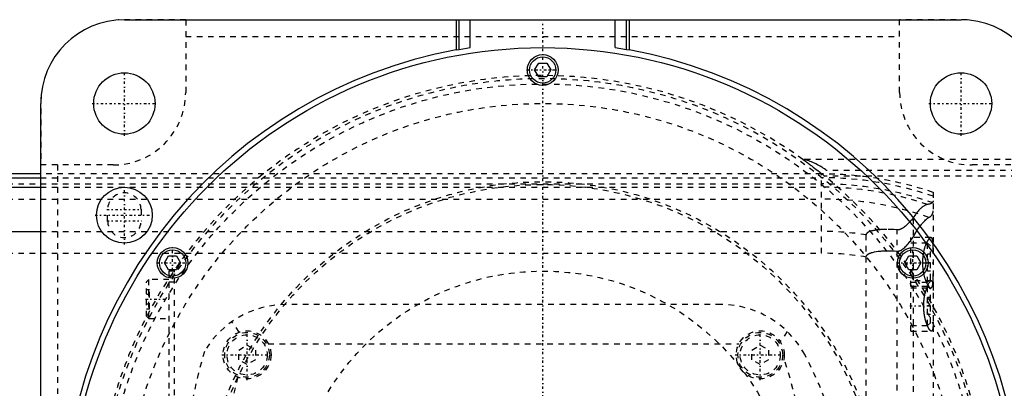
# Model space of a CAD drawing. Extents: x -502 to 174, y -90 to 90.
# Tile 12 of 13: x -94 to 83, y 24 to 90. Entities that reach past the tile are written whole.
import ezdxf

# ---------------------------------------------------------------- set-up
doc = ezdxf.new("R2010")
doc.units = 0
doc.linetypes.add('CENTER', pattern=[1.5, 0.45, -0.5, 0.05, -0.5])
doc.linetypes.add('DASHED', pattern=[2, 1, -1])
for name, color, linetype in [('AM_0', 7, 'CONTINUOUS'), ('AM_3', 7, 'DASHED'), ('AM_7', 7, 'CENTER')]:
    doc.layers.add(name, color=color, linetype=linetype)

msp = doc.modelspace()

# ---------------------------------------------------------------- linework, layer by layer
at = {"layer": 'AM_0', "color": 7, "linetype": 'CONTINUOUS'}
for p, q in [((-75, 90), (75, 90)), ((-15.5, 90), (-15.5, 84.59)), ((-15, 84.68), (-15, 90)), ((-13, 85.01), (-13, 90)), ((13, 85.01), (13, 90)), ((15, 84.68), (15, 90)), ((15.5, 90), (15.5, 84.59)), ((-15, 84.68), (-13, 85.01)), ((13, 85.01), (15, 84.68)), ((-15.5, 84.59), (-15, 84.68)), ((15, 84.68), (15.5, 84.59)), ((-1.44, 81), (-0.72, 82.25)), ((-0.72, 82.25), (0.72, 82.25)), ((0.72, 82.25), (1.44, 81)), ((-0.72, 79.75), (-1.44, 81)), ((0.72, 79.75), (-0.72, 79.75)), ((1.44, 81), (0.72, 79.75)), ((-90, -75), (-90, 75)), ((-90, 62.39), (-240, 62.39)), ((-240, 61.72), (-90, 61.72)), ((-240, 60.02), (-90, 60.02)), ((-240, 52.11), (-90, 52.11)), ((-67.79, 46.46), (-67.07, 47.71)), ((-67.07, 47.71), (-65.63, 47.71)), ((-65.63, 47.71), (-64.91, 46.46)), ((64.91, 46.46), (65.63, 47.71)), ((65.63, 47.71), (67.07, 47.71)), ((67.07, 47.71), (67.79, 46.46)), ((-67.07, 45.21), (-67.79, 46.46)), ((-64.91, 46.46), (-65.63, 45.21)), ((65.63, 45.21), (64.91, 46.46)), ((67.79, 46.46), (67.07, 45.21)), ((-65.63, 45.21), (-67.07, 45.21)), ((67.07, 45.21), (65.63, 45.21))]:
    msp.add_line(p, q, dxfattribs=at)
for centre, radius in [((0, 0), 85), ((0, 81), 2.75), ((0, 81), 2.35), ((-75, 75), 5.5), ((75, 75), 5.5), ((-75, 55), 5), ((-66.35, 46.46), 2.75), ((-66.35, 46.46), 2.35), ((66.35, 46.46), 2.75), ((66.35, 46.46), 2.35)]:
    msp.add_circle(centre, radius, dxfattribs=at)
for centre, radius, start, end in [((-75, 75), 15, 90, 180), ((75, 75), 15, 0, 90), ((0, 0), 86, 100.3833, 259.6167), ((0, 0), 86, 280.3833, 79.6167)]:
    msp.add_arc(centre, radius, start, end, dxfattribs=at)
at = {"layer": 'AM_3', "color": 6, "linetype": 'DASHED'}
for p, q in [((-64, 89.96), (-76.12, 89.96)), ((-64, 89.96), (-64, 77)), ((76.12, 89.96), (64, 89.96)), ((64, 77), (64, 89.96)), ((-64, 87), (64, 87)), ((-89.96, 76.12), (-89.96, 64)), ((-77, 64), (-89.96, 64)), ((-87, 64), (-87, -64)), ((90, 65), (46.64, 65)), ((89.96, 64), (77, 64)), ((50, 62.39), (-90, 62.39)), ((50, 48.19), (50, 62.39)), ((125, 62), (50.56, 62)), ((125, 63), (50.91, 63)), ((-240, 60.6), (50, 60.6)), ((-90, 61.72), (50, 61.72)), ((-90, 60.02), (50, 60.02)), ((70, 59.1), (70, -59.1)), ((-240, 57.89), (50, 57.89)), ((-78, 54), (-78, 56)), ((-72, 56), (-72, 54)), ((66.48, -54.6), (66.48, 54.6)), ((-90, 52.11), (50, 52.11)), ((58, -51.49), (58, 51.49)), ((63.58, -52.38), (63.58, 52.38)), ((69.59, 51), (66, 51)), ((66, 34.25), (66, 51)), ((69, 50), (66, 50)), ((69.5, 49.5), (69, 50)), ((69, 43), (69, 50)), ((69.5, 43.5), (69.5, 49.5)), ((-240, 48.19), (50, 48.19)), ((69.5, 48), (69, 48)), ((69.5, 46.5), (69, 46.5)), ((-67, 45), (-67, -45)), ((-66, 45), (-67, 45)), ((-66, -45.21), (-66, 45.21)), ((69.5, 45), (69, 45)), ((-70.6, 43.5), (-71, 43.1)), ((-71, 36.9), (-71, 43.1)), ((-67, 43.5), (-70.6, 43.5)), ((-70.6, 36.5), (-70.6, 43.5)), ((-66, 43), (-67, 43)), ((69.69, 43.25), (66, 43.25)), ((66, 43), (69, 43)), ((69, 43), (69.5, 43.5)), ((-71, 41.73), (-70.5, 41.73)), ((-71, 40.87), (-70.5, 40.87)), ((-70.5, 38.27), (-70.5, 41.73)), ((69, 42.25), (66, 42.25)), ((66, 42), (69.59, 42)), ((69.5, 41.75), (69, 42.25)), ((69, 35.25), (69, 42.25)), ((69.5, 35.75), (69.5, 41.75)), ((-71, 39.13), (-70.5, 39.13)), ((32, 39), (-46, 39)), ((69.5, 40.25), (69, 40.25)), ((-71, 38.27), (-70.5, 38.27)), ((69.5, 38.75), (69, 38.75)), ((69.5, 37.25), (69, 37.25)), ((-71, 36.9), (-70.6, 36.5)), ((-70.6, 36.5), (-67, 36.5)), ((-54.39, 34.07), (-55.72, 35.94)), ((69, 35.25), (69.5, 35.75)), ((43.84, 34.2), (42.58, 32.38)), ((66, 35.25), (69, 35.25)), ((66, 34.25), (69.69, 34.25)), ((-49.19, 32), (35.19, 32)), ((-54.5, 30.87), (-53, 31.73)), ((-54.5, 29.13), (-54.5, 30.87)), ((-53, 31.73), (-51.5, 30.87)), ((-51.5, 30.87), (-51.5, 29.13)), ((37.5, 30.87), (39, 31.73)), ((37.5, 29.13), (37.5, 30.87)), ((39, 31.73), (40.5, 30.87)), ((40.5, 30.87), (40.5, 29.13)), ((-53, 28.27), (-54.5, 29.13)), ((-51.5, 29.13), (-53, 28.27)), ((39, 28.27), (37.5, 29.13)), ((40.5, 29.13), (39, 28.27))]:
    msp.add_line(p, q, dxfattribs=at)
for points in [[(46.64, 65, 0), (46.64, 65, 0), (46.64, 65, 0), (46.64, 65, 0), (46.64, 65, 0), (46.65, 64.99, 0), (46.65, 64.99, 0), (46.66, 64.98, 0), (46.67, 64.98, 0), (46.68, 64.97, 0), (46.69, 64.96, 0), (46.69, 64.96, 0), (46.7, 64.95, 0), (46.71, 64.94, 0), (46.73, 64.93, 0), (46.75, 64.92, 0), (46.76, 64.91, 0), (46.78, 64.9, 0), (46.79, 64.89, 0), (46.8, 64.88, 0), (46.82, 64.87, 0), (46.84, 64.85, 0), (46.86, 64.84, 0), (46.87, 64.83, 0), (46.89, 64.82, 0), (46.92, 64.8, 0), (46.93, 64.79, 0), (46.94, 64.78, 0), (46.97, 64.76, 0), (47, 64.74, 0), (47.03, 64.72, 0), (47.06, 64.7, 0), (47.09, 64.68, 0), (47.1, 64.66, 0), (47.12, 64.65, 0), (47.15, 64.63, 0), (47.18, 64.61, 0), (47.21, 64.58, 0), (47.25, 64.56, 0), (47.28, 64.53, 0), (47.3, 64.52, 0), (47.32, 64.51, 0), (47.35, 64.48, 0), (47.39, 64.45, 0), (47.43, 64.43, 0), (47.46, 64.4, 0), (47.5, 64.37, 0), (47.52, 64.36, 0), (47.54, 64.34, 0), (47.58, 64.32, 0), (47.61, 64.29, 0), (47.65, 64.26, 0), (47.69, 64.23, 0), (47.73, 64.2, 0), (47.75, 64.19, 0), (47.77, 64.17, 0), (47.81, 64.14, 0), (47.85, 64.12, 0), (47.98, 64.01, 0), (48.11, 63.92, 0), (48.23, 63.83, 0), (48.49, 63.63, 0), (48.76, 63.42, 0), (49.04, 63.21, 0), (49.32, 62.99, 0), (49.6, 62.77, 0), (49.74, 62.66, 0), (49.88, 62.55, 0), (50.15, 62.33, 0), (50.42, 62.11, 0), (50.56, 62, 0)], [(50.91, 63, 0), (50.89, 63.02, 0), (50.85, 63.05, 0), (50.81, 63.08, 0), (50.79, 63.09, 0), (50.77, 63.11, 0), (50.73, 63.14, 0), (50.69, 63.17, 0), (50.54, 63.28, 0), (50.29, 63.45, 0), (50.16, 63.53, 0), (50.03, 63.61, 0), (49.77, 63.77, 0), (49.51, 63.91, 0), (49.24, 64.05, 0), (48.97, 64.19, 0), (48.71, 64.31, 0), (48.58, 64.37, 0), (48.45, 64.43, 0), (48.2, 64.54, 0), (47.97, 64.63, 0), (47.74, 64.72, 0), (47.62, 64.77, 0), (47.58, 64.78, 0), (47.55, 64.79, 0), (47.53, 64.8, 0), (47.51, 64.81, 0), (47.48, 64.82, 0), (47.45, 64.83, 0), (47.42, 64.84, 0), (47.38, 64.85, 0), (47.35, 64.86, 0), (47.34, 64.87, 0), (47.32, 64.87, 0), (47.29, 64.88, 0), (47.26, 64.89, 0), (47.24, 64.9, 0), (47.23, 64.9, 0), (47.2, 64.91, 0), (47.17, 64.92, 0), (47.15, 64.93, 0), (47.14, 64.93, 0), (47.11, 64.94, 0), (47.08, 64.95, 0), (47.05, 64.95, 0), (47.03, 64.96, 0), (47, 64.97, 0), (46.99, 64.97, 0), (46.98, 64.97, 0), (46.95, 64.98, 0), (46.93, 64.98, 0), (46.91, 64.99, 0), (46.89, 64.99, 0), (46.87, 65, 0), (46.86, 65, 0), (46.85, 65, 0), (46.83, 65, 0), (46.82, 65, 0), (46.81, 65, 0)], [(69.01, 56.93, 0), (68.95, 56.92, 0), (68.84, 56.89, 0), (68.72, 56.85, 0), (68.66, 56.82, 0), (68.59, 56.8, 0), (68.46, 56.73, 0), (68.33, 56.65, 0), (68.19, 56.55, 0), (68.05, 56.45, 0), (67.91, 56.33, 0), (67.83, 56.27, 0), (67.76, 56.2, 0), (67.61, 56.06, 0), (67.46, 55.9, 0), (67.3, 55.73, 0), (67.15, 55.55, 0), (67, 55.36, 0), (66.92, 55.26, 0), (66.85, 55.16, 0), (66.7, 54.94, 0), (66.55, 54.72, 0), (66.48, 54.6, 0)], [(70, 57.58, 0), (70, 57.55, 0), (69.99, 57.5, 0), (69.98, 57.45, 0), (69.97, 57.43, 0), (69.96, 57.4, 0), (69.94, 57.36, 0), (69.91, 57.31, 0), (69.88, 57.27, 0), (69.83, 57.23, 0), (69.79, 57.19, 0), (69.76, 57.17, 0), (69.73, 57.15, 0), (69.67, 57.12, 0), (69.6, 57.09, 0), (69.53, 57.06, 0), (69.45, 57.03, 0), (69.36, 57, 0), (69.32, 56.99, 0), (69.27, 56.98, 0), (69.17, 56.96, 0), (69.06, 56.94, 0), (69.01, 56.93, 0)], [(69.24, 54.6, 0), (69.28, 54.63, 0), (69.37, 54.68, 0), (69.44, 54.73, 0), (69.48, 54.76, 0), (69.51, 54.79, 0), (69.58, 54.85, 0), (69.64, 54.91, 0), (69.7, 54.97, 0), (69.75, 55.03, 0), (69.79, 55.1, 0), (69.82, 55.13, 0), (69.84, 55.16, 0), (69.87, 55.23, 0), (69.9, 55.3, 0), (69.93, 55.37, 0), (69.95, 55.44, 0), (69.97, 55.51, 0), (69.98, 55.55, 0), (69.99, 55.58, 0), (69.99, 55.66, 0), (70, 55.74, 0), (70, 55.78, 0)], [(66.48, 54.6, 0), (66.4, 54.51, 0), (66.26, 54.32, 0), (66.11, 54.14, 0), (66.03, 54.06, 0), (65.95, 53.97, 0), (65.8, 53.8, 0), (65.64, 53.63, 0), (65.49, 53.48, 0), (65.33, 53.33, 0), (65.18, 53.18, 0), (65.1, 53.12, 0), (65.02, 53.05, 0), (64.87, 52.93, 0), (64.72, 52.81, 0), (64.57, 52.7, 0), (64.47, 52.64, 0), (64.44, 52.63, 0), (64.42, 52.61, 0), (64.4, 52.6, 0), (64.39, 52.6, 0), (64.36, 52.58, 0), (64.33, 52.57, 0), (64.3, 52.55, 0), (64.28, 52.54, 0), (64.25, 52.52, 0), (64.23, 52.52, 0), (64.22, 52.51, 0), (64.19, 52.5, 0), (64.16, 52.48, 0), (64.14, 52.48, 0), (64.13, 52.47, 0), (64.1, 52.46, 0), (64.07, 52.45, 0), (64.05, 52.44, 0), (64.04, 52.44, 0), (64.01, 52.43, 0), (63.98, 52.42, 0), (63.95, 52.41, 0), (63.92, 52.4, 0), (63.88, 52.4, 0), (63.87, 52.39, 0), (63.85, 52.39, 0), (63.82, 52.39, 0), (63.79, 52.38, 0), (63.76, 52.38, 0), (63.73, 52.38, 0), (63.69, 52.38, 0), (63.68, 52.38, 0), (63.66, 52.38, 0), (63.63, 52.38, 0), (63.6, 52.38, 0), (63.58, 52.38, 0)], [(66.48, 51.17, 0), (66.55, 51.33, 0), (66.72, 51.62, 0), (66.88, 51.91, 0), (66.97, 52.04, 0), (67.05, 52.18, 0), (67.22, 52.44, 0), (67.39, 52.68, 0), (67.56, 52.91, 0), (67.72, 53.13, 0), (67.89, 53.34, 0), (67.97, 53.44, 0), (68.05, 53.53, 0), (68.21, 53.71, 0), (68.37, 53.87, 0), (68.52, 54.02, 0), (68.66, 54.16, 0), (68.8, 54.28, 0), (68.87, 54.34, 0), (68.94, 54.39, 0), (69.06, 54.49, 0), (69.18, 54.57, 0), (69.24, 54.6, 0)], [(59.83, 52.35, 0), (59.77, 52.34, 0), (59.65, 52.32, 0), (59.53, 52.3, 0), (59.47, 52.29, 0), (59.41, 52.28, 0), (59.29, 52.26, 0), (59.17, 52.23, 0), (59.06, 52.21, 0), (58.94, 52.18, 0), (58.83, 52.14, 0), (58.78, 52.13, 0), (58.72, 52.11, 0), (58.61, 52.07, 0), (58.5, 52.02, 0), (58.44, 51.99, 0), (58.42, 51.99, 0), (58.4, 51.98, 0), (58.39, 51.97, 0), (58.38, 51.97, 0), (58.37, 51.96, 0), (58.35, 51.95, 0), (58.33, 51.94, 0), (58.31, 51.93, 0), (58.3, 51.92, 0), (58.29, 51.91, 0), (58.28, 51.91, 0), (58.26, 51.89, 0), (58.25, 51.88, 0), (58.23, 51.87, 0), (58.22, 51.86, 0), (58.2, 51.85, 0), (58.2, 51.84, 0), (58.19, 51.84, 0), (58.17, 51.83, 0), (58.16, 51.81, 0), (58.15, 51.81, 0), (58.15, 51.8, 0), (58.13, 51.78, 0), (58.12, 51.77, 0), (58.11, 51.76, 0), (58.1, 51.75, 0), (58.09, 51.74, 0), (58.08, 51.72, 0), (58.07, 51.71, 0), (58.06, 51.69, 0), (58.05, 51.67, 0), (58.04, 51.66, 0), (58.04, 51.66, 0), (58.03, 51.64, 0), (58.02, 51.62, 0), (58.02, 51.6, 0), (58.01, 51.58, 0), (58.01, 51.56, 0), (58, 51.55, 0), (58, 51.54, 0), (58, 51.52, 0), (58, 51.5, 0), (58, 51.49, 0)], [(63.58, 52.38, 0), (62.94, 52.42, 0), (61.68, 52.45, 0), (60.96, 52.44, 0), (60.76, 52.43, 0), (60.56, 52.42, 0), (60.46, 52.41, 0), (60.36, 52.4, 0), (60.15, 52.38, 0), (59.94, 52.36, 0), (59.83, 52.35, 0)], [(63.58, 48.57, 0), (63.6, 48.57, 0), (63.63, 48.57, 0), (63.67, 48.57, 0), (63.68, 48.57, 0), (63.7, 48.57, 0), (63.73, 48.57, 0), (63.76, 48.57, 0), (63.8, 48.58, 0), (63.83, 48.58, 0), (63.86, 48.59, 0), (63.88, 48.59, 0), (63.9, 48.6, 0), (63.93, 48.61, 0), (63.96, 48.62, 0), (63.99, 48.63, 0), (64.02, 48.64, 0), (64.06, 48.65, 0), (64.07, 48.66, 0), (64.09, 48.66, 0), (64.12, 48.68, 0), (64.15, 48.69, 0), (64.16, 48.7, 0), (64.18, 48.71, 0), (64.21, 48.72, 0), (64.24, 48.74, 0), (64.25, 48.74, 0), (64.27, 48.75, 0), (64.3, 48.77, 0), (64.32, 48.79, 0), (64.35, 48.8, 0), (64.38, 48.82, 0), (64.41, 48.84, 0), (64.42, 48.85, 0), (64.44, 48.86, 0), (64.47, 48.88, 0), (64.49, 48.9, 0), (64.59, 48.97, 0), (64.74, 49.1, 0), (64.9, 49.23, 0), (65.05, 49.38, 0), (65.13, 49.46, 0), (65.21, 49.54, 0), (65.37, 49.71, 0), (65.53, 49.9, 0), (65.69, 50.09, 0), (65.84, 50.28, 0), (66, 50.48, 0), (66.07, 50.58, 0), (66.14, 50.68, 0), (66.28, 50.88, 0), (66.41, 51.07, 0), (66.48, 51.17, 0)], [(69.59, 51, 0), (69.58, 51, 0), (69.55, 51, 0), (69.52, 50.99, 0), (69.51, 50.98, 0), (69.49, 50.98, 0), (69.46, 50.96, 0), (69.43, 50.94, 0), (69.4, 50.92, 0), (69.37, 50.9, 0), (69.33, 50.87, 0), (69.32, 50.85, 0), (69.3, 50.83, 0), (69.26, 50.8, 0), (69.23, 50.75, 0), (69.19, 50.71, 0), (69.16, 50.66, 0), (69.12, 50.61, 0), (69.1, 50.58, 0), (69.08, 50.55, 0), (69.05, 50.49, 0), (69.01, 50.43, 0), (68.99, 50.4, 0), (68.97, 50.37, 0), (68.93, 50.3, 0), (68.9, 50.23, 0), (68.88, 50.19, 0), (68.86, 50.15, 0), (68.82, 50.08, 0), (68.78, 50, 0), (68.75, 49.91, 0), (68.71, 49.83, 0), (68.68, 49.74, 0), (68.66, 49.7, 0), (68.64, 49.66, 0), (68.61, 49.57, 0), (68.58, 49.47, 0), (68.54, 49.38, 0), (68.51, 49.27, 0), (68.48, 49.17, 0), (68.46, 49.12, 0), (68.45, 49.07, 0), (68.42, 48.96, 0), (68.39, 48.84, 0), (68.36, 48.73, 0), (68.33, 48.61, 0), (68.3, 48.49, 0), (68.29, 48.43, 0), (68.28, 48.37, 0), (68.25, 48.25, 0), (68.23, 48.13, 0), (68.21, 48, 0), (68.19, 47.87, 0), (68.17, 47.74, 0), (68.16, 47.68, 0), (68.15, 47.61, 0), (68.14, 47.48, 0), (68.13, 47.35, 0), (68.12, 47.22, 0), (68.11, 47.09, 0), (68.1, 46.96, 0), (68.1, 46.89, 0), (68.09, 46.83, 0), (68.09, 46.69, 0), (68.09, 46.56, 0), (68.09, 46.5, 0), (68.09, 46.44, 0), (68.09, 46.31, 0), (68.09, 46.17, 0), (68.1, 46.11, 0), (68.1, 46.04, 0), (68.11, 45.91, 0), (68.12, 45.78, 0), (68.13, 45.65, 0), (68.14, 45.52, 0), (68.15, 45.39, 0), (68.16, 45.32, 0), (68.17, 45.26, 0), (68.19, 45.13, 0), (68.21, 45, 0), (68.23, 44.87, 0), (68.25, 44.75, 0), (68.28, 44.63, 0), (68.29, 44.57, 0), (68.3, 44.51, 0), (68.33, 44.39, 0), (68.36, 44.27, 0), (68.39, 44.16, 0), (68.42, 44.04, 0), (68.45, 43.93, 0), (68.46, 43.88, 0), (68.48, 43.83, 0), (68.51, 43.73, 0), (68.54, 43.62, 0), (68.58, 43.53, 0), (68.61, 43.43, 0), (68.64, 43.34, 0), (68.66, 43.3, 0), (68.68, 43.26, 0), (68.71, 43.17, 0), (68.75, 43.09, 0), (68.78, 43, 0), (68.82, 42.92, 0), (68.86, 42.85, 0), (68.88, 42.81, 0), (68.9, 42.77, 0), (68.93, 42.7, 0), (68.97, 42.63, 0), (68.99, 42.6, 0), (69.01, 42.57, 0), (69.05, 42.51, 0), (69.08, 42.45, 0), (69.1, 42.42, 0), (69.12, 42.39, 0), (69.16, 42.34, 0), (69.19, 42.29, 0), (69.23, 42.25, 0), (69.26, 42.2, 0), (69.3, 42.17, 0), (69.32, 42.15, 0), (69.33, 42.13, 0), (69.37, 42.1, 0), (69.4, 42.08, 0), (69.43, 42.06, 0), (69.46, 42.04, 0), (69.49, 42.02, 0), (69.51, 42.02, 0), (69.52, 42.01, 0), (69.55, 42, 0), (69.58, 42, 0), (69.59, 42, 0)], [(70, 48.5, 0), (70, 48.62, 0), (70, 48.87, 0), (70, 49.1, 0), (69.99, 49.22, 0), (69.99, 49.33, 0), (69.99, 49.53, 0), (69.98, 49.73, 0), (69.97, 49.91, 0), (69.96, 50.08, 0), (69.94, 50.25, 0), (69.93, 50.32, 0), (69.92, 50.4, 0), (69.9, 50.53, 0), (69.87, 50.65, 0), (69.84, 50.75, 0), (69.8, 50.83, 0), (69.76, 50.9, 0), (69.74, 50.93, 0), (69.72, 50.95, 0), (69.67, 50.98, 0), (69.62, 51, 0), (69.59, 51, 0)], [(58, 47.52, 0), (58, 47.53, 0), (58, 47.54, 0), (58, 47.55, 0), (58, 47.55, 0), (58, 47.56, 0), (58, 47.57, 0), (58, 47.57, 0), (58, 47.58, 0), (58.01, 47.59, 0), (58.01, 47.6, 0), (58.01, 47.61, 0), (58.01, 47.61, 0), (58.01, 47.62, 0), (58.01, 47.63, 0), (58.02, 47.64, 0), (58.02, 47.65, 0), (58.02, 47.66, 0), (58.02, 47.66, 0), (58.02, 47.67, 0), (58.03, 47.67, 0), (58.03, 47.68, 0), (58.03, 47.69, 0), (58.03, 47.69, 0), (58.04, 47.7, 0), (58.04, 47.71, 0), (58.04, 47.71, 0), (58.04, 47.72, 0), (58.05, 47.73, 0), (58.05, 47.73, 0), (58.06, 47.74, 0), (58.06, 47.75, 0), (58.07, 47.76, 0), (58.07, 47.76, 0), (58.07, 47.77, 0), (58.07, 47.78, 0), (58.08, 47.78, 0), (58.08, 47.79, 0), (58.09, 47.8, 0), (58.09, 47.81, 0), (58.1, 47.81, 0), (58.1, 47.81, 0), (58.11, 47.82, 0), (58.11, 47.83, 0), (58.12, 47.83, 0), (58.12, 47.84, 0), (58.13, 47.85, 0), (58.13, 47.85, 0), (58.13, 47.86, 0), (58.14, 47.86, 0), (58.15, 47.87, 0), (58.17, 47.89, 0), (58.21, 47.93, 0), (58.23, 47.95, 0), (58.25, 47.97, 0), (58.3, 48, 0), (58.34, 48.03, 0), (58.39, 48.06, 0), (58.44, 48.09, 0), (58.49, 48.11, 0), (58.51, 48.13, 0), (58.54, 48.14, 0), (58.59, 48.16, 0), (58.64, 48.19, 0), (58.67, 48.2, 0), (58.69, 48.21, 0), (58.75, 48.23, 0), (58.8, 48.25, 0), (58.82, 48.26, 0), (58.85, 48.27, 0), (58.9, 48.28, 0), (58.95, 48.3, 0), (59.13, 48.35, 0), (59.46, 48.43, 0), (59.8, 48.49, 0), (60.14, 48.54, 0), (60.46, 48.57, 0), (60.62, 48.58, 0), (60.78, 48.6, 0), (61.1, 48.62, 0), (61.42, 48.63, 0), (61.74, 48.63, 0), (62.07, 48.63, 0), (62.4, 48.63, 0), (62.57, 48.62, 0), (62.74, 48.62, 0), (63.07, 48.6, 0), (63.41, 48.58, 0), (63.58, 48.57, 0)], [(69.59, 42, 0), (69.62, 42, 0), (69.67, 42.02, 0), (69.72, 42.05, 0), (69.74, 42.07, 0), (69.76, 42.1, 0), (69.8, 42.17, 0), (69.84, 42.25, 0), (69.87, 42.35, 0), (69.9, 42.47, 0), (69.92, 42.6, 0), (69.93, 42.68, 0), (69.94, 42.75, 0), (69.96, 42.92, 0), (69.97, 43.09, 0), (69.98, 43.27, 0), (69.99, 43.47, 0), (69.99, 43.67, 0), (69.99, 43.78, 0), (70, 43.9, 0), (70, 44.13, 0), (70, 44.38, 0), (70, 44.5, 0)], [(68.45, 40.43, 0), (68.46, 40.45, 0), (68.47, 40.5, 0), (68.48, 40.54, 0), (68.48, 40.57, 0), (68.48, 40.59, 0), (68.49, 40.64, 0), (68.5, 40.68, 0), (68.53, 40.84, 0), (68.59, 41.11, 0), (68.63, 41.23, 0), (68.66, 41.36, 0), (68.73, 41.59, 0), (68.8, 41.81, 0), (68.87, 42.01, 0), (68.94, 42.21, 0), (69.02, 42.39, 0), (69.06, 42.47, 0), (69.1, 42.55, 0), (69.18, 42.7, 0), (69.25, 42.84, 0), (69.33, 42.96, 0), (69.4, 43.05, 0), (69.47, 43.13, 0), (69.51, 43.16, 0), (69.54, 43.19, 0), (69.6, 43.23, 0), (69.66, 43.25, 0), (69.69, 43.25, 0)], [(69.69, 43.25, 0), (69.7, 43.25, 0), (69.74, 43.24, 0), (69.78, 43.22, 0), (69.79, 43.2, 0), (69.81, 43.18, 0), (69.84, 43.14, 0), (69.87, 43.08, 0), (69.89, 43.02, 0), (69.91, 42.94, 0), (69.93, 42.85, 0), (69.94, 42.8, 0), (69.95, 42.75, 0), (69.96, 42.64, 0), (69.97, 42.51, 0), (69.98, 42.39, 0), (69.99, 42.25, 0), (69.99, 42.1, 0), (69.99, 42.03, 0), (70, 41.95, 0), (70, 41.79, 0), (70, 41.63, 0), (70, 41.54, 0)], [(69.69, 34.25, 0), (69.68, 34.25, 0), (69.66, 34.25, 0), (69.65, 34.25, 0), (69.64, 34.26, 0), (69.63, 34.26, 0), (69.62, 34.26, 0), (69.6, 34.27, 0), (69.59, 34.28, 0), (69.57, 34.29, 0), (69.55, 34.3, 0), (69.54, 34.31, 0), (69.54, 34.31, 0), (69.52, 34.33, 0), (69.5, 34.34, 0), (69.48, 34.36, 0), (69.46, 34.38, 0), (69.44, 34.4, 0), (69.43, 34.41, 0), (69.42, 34.42, 0), (69.41, 34.44, 0), (69.39, 34.47, 0), (69.38, 34.48, 0), (69.37, 34.5, 0), (69.35, 34.52, 0), (69.33, 34.55, 0), (69.31, 34.57, 0), (69.3, 34.58, 0), (69.28, 34.61, 0), (69.26, 34.65, 0), (69.24, 34.68, 0), (69.22, 34.72, 0), (69.2, 34.75, 0), (69.19, 34.77, 0), (69.18, 34.79, 0), (69.16, 34.83, 0), (69.14, 34.87, 0), (69.12, 34.91, 0), (69.09, 34.96, 0), (69.07, 35, 0), (69.06, 35.02, 0), (69.05, 35.05, 0), (69.03, 35.09, 0), (69.01, 35.14, 0), (68.99, 35.19, 0), (68.97, 35.24, 0), (68.95, 35.29, 0), (68.94, 35.31, 0), (68.93, 35.34, 0), (68.91, 35.39, 0), (68.89, 35.44, 0), (68.87, 35.5, 0), (68.85, 35.55, 0), (68.83, 35.6, 0), (68.82, 35.63, 0), (68.81, 35.66, 0), (68.79, 35.72, 0), (68.77, 35.78, 0), (68.75, 35.84, 0), (68.73, 35.9, 0), (68.71, 35.96, 0), (68.7, 35.99, 0), (68.69, 36.02, 0), (68.67, 36.09, 0), (68.66, 36.15, 0), (68.65, 36.19, 0), (68.64, 36.22, 0), (68.62, 36.29, 0), (68.6, 36.36, 0), (68.59, 36.39, 0), (68.59, 36.43, 0), (68.57, 36.5, 0), (68.55, 36.57, 0), (68.54, 36.64, 0), (68.52, 36.71, 0), (68.51, 36.79, 0), (68.5, 36.83, 0), (68.49, 36.86, 0), (68.48, 36.94, 0), (68.46, 37.02, 0), (68.45, 37.09, 0), (68.44, 37.17, 0), (68.43, 37.25, 0), (68.42, 37.29, 0), (68.42, 37.33, 0), (68.4, 37.41, 0), (68.39, 37.49, 0), (68.38, 37.57, 0), (68.38, 37.65, 0), (68.37, 37.73, 0), (68.36, 37.77, 0), (68.36, 37.81, 0), (68.35, 37.89, 0), (68.35, 37.97, 0), (68.34, 38.05, 0), (68.33, 38.13, 0), (68.33, 38.22, 0), (68.33, 38.26, 0), (68.33, 38.3, 0), (68.32, 38.38, 0), (68.32, 38.46, 0), (68.32, 38.54, 0), (68.32, 38.62, 0), (68.32, 38.7, 0), (68.32, 38.74, 0), (68.32, 38.78, 0), (68.32, 38.86, 0), (68.32, 38.94, 0), (68.32, 38.98, 0), (68.32, 39.02, 0), (68.32, 39.1, 0), (68.33, 39.18, 0), (68.33, 39.22, 0), (68.33, 39.26, 0), (68.33, 39.34, 0), (68.34, 39.43, 0), (68.34, 39.51, 0), (68.35, 39.59, 0), (68.36, 39.67, 0), (68.36, 39.71, 0), (68.37, 39.75, 0), (68.37, 39.83, 0), (68.38, 39.91, 0), (68.39, 39.99, 0), (68.4, 40.07, 0), (68.41, 40.15, 0), (68.42, 40.19, 0), (68.42, 40.23, 0), (68.44, 40.31, 0), (68.45, 40.39, 0), (68.45, 40.43, 0)], [(70, 35.96, 0), (70, 35.87, 0), (70, 35.71, 0), (70, 35.55, 0), (69.99, 35.47, 0), (69.99, 35.4, 0), (69.99, 35.25, 0), (69.98, 35.11, 0), (69.97, 34.99, 0), (69.96, 34.86, 0), (69.95, 34.75, 0), (69.94, 34.7, 0), (69.93, 34.65, 0), (69.91, 34.56, 0), (69.89, 34.48, 0), (69.87, 34.42, 0), (69.84, 34.36, 0), (69.81, 34.32, 0), (69.79, 34.3, 0), (69.78, 34.28, 0), (69.74, 34.26, 0), (69.7, 34.25, 0), (69.69, 34.25, 0)]]:
    msp.add_polyline3d(points, dxfattribs=at)
for centre, radius in [((0, 0), 79.5), ((0, 0), 78.5), ((0, 0), 75), ((0, 0), 61), ((0, 0), 60.5), ((0, 0), 45), ((-53, 30), 4.3), ((-53, 30), 4), ((-53, 30), 3.6), ((39, 30), 4.3), ((39, 30), 4), ((39, 30), 3.6)]:
    msp.add_circle(centre, radius, dxfattribs=at)
for centre, radius, start, end in [((0, 0), 80, 54.3409, 305.6591), ((-77, 77), 13, 270, 0), ((77, 77), 13, 180, 270), ((50, 0), 62.39, 71.3023, 90), ((0, 0), 80, 309.195, 50.805), ((50, 0), 61.72, 71.0936, 90), ((50, 0), 60.6, 70.7279, 90), ((50, 0), 60.02, 71.5368, 90), ((-75, 56), 3, 0, 180), ((50, 0), 57.89, 70.5884, 90), ((-75, 54), 3, 180, 0), ((50, 0), 52.11, 81.1689, 90), ((50, 0), 48.19, 80.4445, 90), ((-46, 22), 17, 90, 149.5298), ((32, 22), 17, 28.2369, 90), ((45, 0), 110, 163.8371, 196.1629), ((-8.97, 0), 63.5, 331.7631, 28.2369), ((-45, 0), 93, 341.6079, 18.3921), ((45, 0), 103, 165.3606, 194.6394)]:
    msp.add_arc(centre, radius, start, end, dxfattribs=at)
at = {"layer": 'AM_7', "color": 4, "linetype": 'CENTER'}
for p, q in [((0, -89.25), (0, 89.25)), ((-75, 69.22), (-75, 80.78)), ((-2.89, 81), (2.89, 81)), ((75, 69.22), (75, 80.78)), ((-80.78, 75), (-69.22, 75)), ((69.22, 75), (80.78, 75)), ((-75, 49.75), (-75, 60.25)), ((-80.25, 55), (-69.75, 55)), ((-78.15, 56), (-71.85, 56)), ((-78.15, 54), (-71.85, 54)), ((-66.35, 43.57), (-66.35, 49.35)), ((66.35, 43.57), (66.35, 49.35)), ((-69.24, 46.46), (-63.46, 46.46)), ((63.46, 46.46), (69.24, 46.46)), ((65.8, 46.5), (70.2, 46.5)), ((-71.2, 40), (-66.8, 40)), ((65.8, 38.75), (70.2, 38.75)), ((-53, 25.48), (-53, 34.52)), ((39, 25.48), (39, 34.52)), ((-57.52, 30), (-48.48, 30)), ((34.48, 30), (43.52, 30))]:
    msp.add_line(p, q, dxfattribs=at)

doc.saveas('drawing.dxf')
